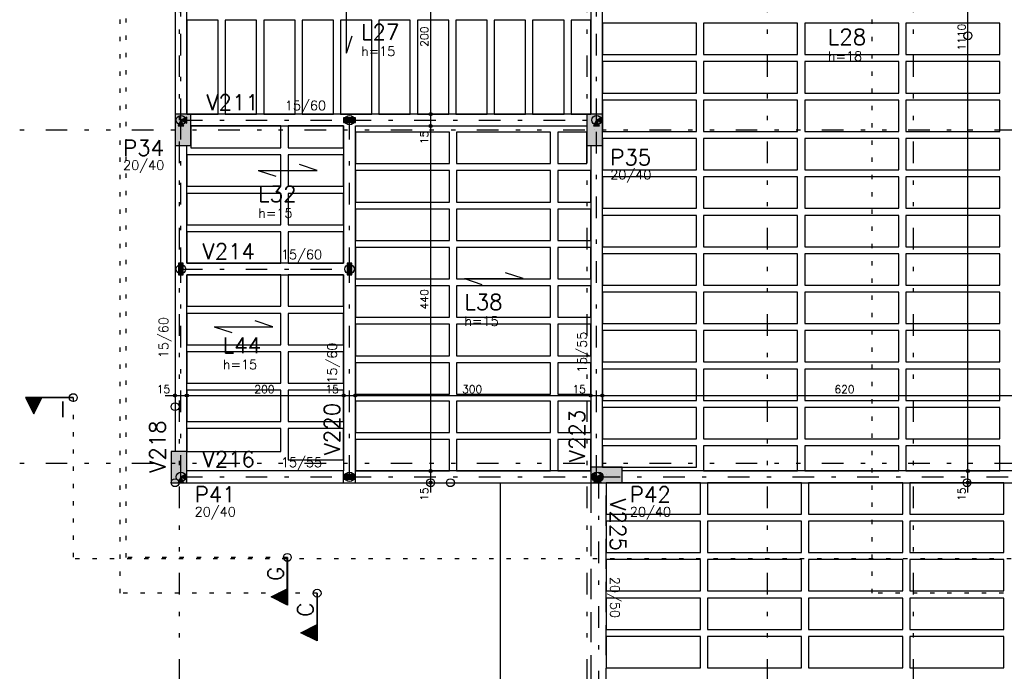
# Model space of a CAD drawing. Extents: x 0 to 119, y 0 to 84.
# Tile 3 of 19: x 12 to 34, y 19 to 34. Entities that reach past the tile are written whole.
import ezdxf

# ---------------------------------------------------------------- set-up
doc = ezdxf.new("R2010")
doc.units = 0
doc.header["$MEASUREMENT"] = 0
for name, pattern in [('ESTILO_TQS_0001', [1, 0.7, -0.3]), ('ESTILO_TQS_0002', [0.4, 0.1, -0.3]), ('ESTILO_TQS_0003', [1.5, 0.5, -0.4, 0.1, -0.5]), ('ESTILO_TQS_0004', [2, 0.5, -0.4, 0.1, -0.4, 0.1, -0.5])]:
    doc.linetypes.add(name, pattern=pattern)
for name, color, linetype in [('1', 1, 'CONTINUOUS'), ('3', 3, 'CONTINUOUS'), ('4', 4, 'CONTINUOUS'), ('6', 6, 'CONTINUOUS'), ('9', 9, 'CONTINUOUS')]:
    doc.layers.add(name, color=color, linetype=linetype)
doc.styles.get("Standard").update_dxf_attribs({"font": 'ROMANS.SHX'})

msp = doc.modelspace()

# ---------------------------------------------------------------- linework, layer by layer
at = {"layer": '1', "linetype": 'ESTILO_TQS_0004'}
for p, q in [((15.316, 75.149), (15.316, 6.967)), ((24.771, 75.149), (24.771, 6.967)), ((28.953, 75.149), (28.953, 6.967)), ((32.344, 75.149), (32.344, 6.967)), ((10.225, 31.422), (76.189, 31.422)), ((10.225, 23.695), (76.189, 23.695))]:
    msp.add_line(p, q, dxfattribs=at)
at = {"layer": '1', "linetype": 'Continuous'}
for p, q in [((33.61, 23.286), (33.61, 43.922)), ((21.15, 35.649), (21.15, 31.558)), ((19.198, 33.197), (19.198, 34.56)), ((19.198, 33.197), (19.334, 33.606)), ((21.15, 32.013), (21.15, 31.286)), ((21.15, 31.786), (21.15, 31.786)), ((21.15, 31.786), (21.15, 31.786)), ((21.15, 31.74), (21.15, 23.286)), ((21.15, 31.513), (21.15, 31.513)), ((21.15, 31.513), (21.15, 31.513)), ((15.407, 31.422), (15.407, 31.422)), ((24.953, 31.422), (24.953, 31.422)), ((18.516, 30.483), (18.107, 30.619)), ((17.152, 30.483), (18.516, 30.483)), ((17.152, 30.483), (17.561, 30.346)), ((23.297, 27.974), (22.888, 28.11)), ((21.933, 27.974), (23.297, 27.974)), ((21.933, 27.974), (22.342, 27.837)), ((17.492, 26.858), (17.083, 26.994)), ((16.129, 26.858), (17.492, 26.858)), ((16.129, 26.858), (16.538, 26.722)), ((14.998, 25.263), (15.725, 25.263)), ((15.225, 25.263), (15.225, 25.263)), ((15.271, 25.263), (19.362, 25.263)), ((15.498, 25.263), (15.498, 25.263)), ((15.498, 25.263), (15.498, 25.263)), ((18.907, 25.263), (19.634, 25.263)), ((19.134, 25.263), (19.134, 25.263)), ((19.134, 25.263), (19.134, 25.263)), ((19.18, 25.263), (25.089, 25.263)), ((19.407, 25.263), (19.407, 25.263)), ((19.407, 25.263), (19.407, 25.263)), ((24.634, 25.263), (25.362, 25.263)), ((24.862, 25.263), (24.862, 25.263)), ((24.862, 25.263), (24.862, 25.263)), ((24.907, 25.263), (36.635, 25.263)), ((25.134, 25.263), (25.134, 25.263)), ((25.134, 25.263), (25.134, 25.263)), ((15.316, 23.604), (15.316, 23.604)), ((21.15, 23.74), (21.15, 23.013)), ((33.61, 23.013), (33.61, 23.74)), ((21.15, 23.513), (21.15, 23.513)), ((21.15, 23.513), (21.15, 23.513)), ((25.225, 23.422), (25.225, 23.422)), ((33.437, 23.513), (33.383, 23.513)), ((33.437, 23.513), (33.383, 23.513)), ((33.665, 23.513), (33.665, 23.513)), ((33.665, 23.513), (33.665, 23.513)), ((21.15, 23.24), (21.15, 23.24)), ((22.771, 11.24), (22.771, 23.24)), ((33.437, 23.24), (33.383, 23.24)), ((33.665, 23.24), (33.665, 23.24))]:
    msp.add_line(p, q, dxfattribs=at)
at = {"layer": '1', "linetype": 'ESTILO_TQS_0003'}
for p, q in [((15.362, 31.649), (15.362, 35.558)), ((24.998, 31.649), (24.998, 35.558)), ((15.362, 28.195), (15.362, 31.649)), ((15.362, 31.649), (19.271, 31.649)), ((19.271, 31.649), (24.998, 31.649)), ((19.271, 28.195), (19.271, 31.649)), ((24.998, 23.376), (24.998, 31.649)), ((15.362, 23.376), (15.362, 28.195)), ((15.362, 28.195), (19.271, 28.195)), ((19.271, 23.376), (19.271, 28.195)), ((15.362, 23.376), (19.271, 23.376)), ((19.271, 23.376), (24.998, 23.376)), ((25.044, 23.376), (36.498, 23.376)), ((25.044, 23.376), (25.044, 11.058))]:
    msp.add_line(p, q, dxfattribs=at)
at = {"layer": '1', "linetype": 'Continuous'}
for points in [[(15.225, 35.422), (15.225, 31.786)], [(15.498, 31.786), (15.498, 35.422)], [(24.862, 35.422), (24.862, 31.786)], [(25.134, 31.786), (25.134, 35.422)], [(15.498, 31.786), (16.225, 31.786), (16.225, 33.967), (15.498, 33.967), (15.498, 31.786)], [(16.389, 31.786), (17.116, 31.786), (17.116, 33.967), (16.389, 33.967), (16.389, 31.786)], [(17.28, 31.786), (18.007, 31.786), (18.007, 33.967), (17.28, 33.967), (17.28, 31.786)], [(18.171, 31.786), (18.898, 31.786), (18.898, 33.967), (18.171, 33.967), (18.171, 31.786)], [(19.062, 31.786), (19.789, 31.786), (19.789, 33.967), (19.062, 33.967), (19.062, 31.786)], [(19.953, 31.786), (20.68, 31.786), (20.68, 33.967), (19.953, 33.967), (19.953, 31.786)], [(20.844, 31.786), (21.571, 31.786), (21.571, 33.967), (20.844, 33.967), (20.844, 31.786)], [(21.735, 31.786), (22.462, 31.786), (22.462, 33.967), (21.735, 33.967), (21.735, 31.786)], [(22.625, 31.786), (23.353, 31.786), (23.353, 33.967), (22.625, 33.967), (22.625, 31.786)], [(23.516, 31.786), (24.244, 31.786), (24.244, 33.967), (23.516, 33.967), (23.516, 31.786)], [(24.407, 31.786), (24.862, 31.786), (24.862, 33.967), (24.407, 33.967), (24.407, 31.786)], [(25.134, 33.895), (25.134, 33.167), (27.316, 33.167), (27.316, 33.895), (25.134, 33.895)], [(27.48, 33.895), (27.48, 33.167), (29.662, 33.167), (29.662, 33.895), (27.48, 33.895)], [(29.825, 33.895), (29.825, 33.167), (32.007, 33.167), (32.007, 33.895), (29.825, 33.895)], [(32.171, 33.895), (32.171, 33.167), (34.353, 33.167), (34.353, 33.895), (32.171, 33.895)], [(25.134, 33.004), (25.134, 32.276), (27.316, 32.276), (27.316, 33.004), (25.134, 33.004)], [(27.48, 33.004), (27.48, 32.276), (29.662, 32.276), (29.662, 33.004), (27.48, 33.004)], [(29.825, 33.004), (29.825, 32.276), (32.007, 32.276), (32.007, 33.004), (29.825, 33.004)], [(32.171, 33.004), (32.171, 32.276), (34.353, 32.276), (34.353, 33.004), (32.171, 33.004)], [(25.134, 32.113), (25.134, 31.386), (27.316, 31.386), (27.316, 32.113), (25.134, 32.113)], [(27.48, 32.113), (27.48, 31.386), (29.662, 31.386), (29.662, 32.113), (27.48, 32.113)], [(29.825, 32.113), (29.825, 31.386), (32.007, 31.386), (32.007, 32.113), (29.825, 32.113)], [(32.171, 32.113), (32.171, 31.386), (34.353, 31.386), (34.353, 32.113), (32.171, 32.113)], [(19.271, 31.786), (15.589, 31.786)], [(24.771, 31.786), (19.271, 31.786)], [(15.294, 31.513), (15.43, 31.513), (15.362, 31.649), (15.294, 31.513)], [(15.498, 31.581), (15.498, 31.717), (15.362, 31.649), (15.498, 31.581)], [(15.589, 31.513), (19.134, 31.513)], [(15.589, 31.513), (15.589, 31.004), (17.68, 31.004), (17.68, 31.513), (15.589, 31.513)], [(17.844, 31.513), (17.844, 31.004), (19.134, 31.004), (19.134, 31.513), (17.844, 31.513)], [(19.134, 31.704), (19.134, 31.595), (19.407, 31.595), (19.407, 31.704), (19.134, 31.704)], [(19.134, 31.513), (19.134, 28.331)], [(19.407, 31.513), (24.771, 31.513)], [(19.407, 28.195), (19.407, 31.513)], [(24.93, 31.513), (25.066, 31.513), (24.998, 31.649), (24.93, 31.513)], [(25.134, 31.581), (25.134, 31.717), (24.998, 31.649), (25.134, 31.581)], [(19.407, 31.367), (19.407, 30.64), (21.589, 30.64), (21.589, 31.367), (19.407, 31.367)], [(21.753, 31.367), (21.753, 30.64), (23.934, 30.64), (23.934, 31.367), (21.753, 31.367)], [(24.098, 31.367), (24.098, 30.64), (24.771, 30.64), (24.771, 31.367), (24.098, 31.367)], [(15.225, 31.058), (15.225, 28.195)], [(15.498, 28.331), (15.498, 31.058)], [(24.862, 31.058), (24.862, 23.604)], [(25.134, 31.222), (25.134, 30.495), (27.316, 30.495), (27.316, 31.222), (25.134, 31.222)], [(25.134, 23.604), (25.134, 31.058)], [(27.48, 31.222), (27.48, 30.495), (29.662, 30.495), (29.662, 31.222), (27.48, 31.222)], [(29.825, 31.222), (29.825, 30.495), (32.007, 30.495), (32.007, 31.222), (29.825, 31.222)], [(32.171, 31.222), (32.171, 30.495), (34.353, 30.495), (34.353, 31.222), (32.171, 31.222)], [(15.498, 30.84), (15.498, 30.113), (17.68, 30.113), (17.68, 30.84), (15.498, 30.84)], [(17.844, 30.84), (17.844, 30.113), (19.134, 30.113), (19.134, 30.84), (17.844, 30.84)], [(19.407, 30.476), (19.407, 29.749), (21.589, 29.749), (21.589, 30.476), (19.407, 30.476)], [(21.753, 30.476), (21.753, 29.749), (23.934, 29.749), (23.934, 30.476), (21.753, 30.476)], [(24.098, 30.476), (24.098, 29.749), (24.862, 29.749), (24.862, 30.476), (24.098, 30.476)], [(25.134, 30.331), (25.134, 29.604), (27.316, 29.604), (27.316, 30.331), (25.134, 30.331)], [(27.48, 30.331), (27.48, 29.604), (29.662, 29.604), (29.662, 30.331), (27.48, 30.331)], [(29.825, 30.331), (29.825, 29.604), (32.007, 29.604), (32.007, 30.331), (29.825, 30.331)], [(32.171, 30.331), (32.171, 29.604), (34.353, 29.604), (34.353, 30.331), (32.171, 30.331)], [(15.498, 29.949), (15.498, 29.222), (17.68, 29.222), (17.68, 29.949), (15.498, 29.949)], [(17.844, 29.949), (17.844, 29.222), (19.134, 29.222), (19.134, 29.949), (17.844, 29.949)], [(19.407, 29.586), (19.407, 28.858), (21.589, 28.858), (21.589, 29.586), (19.407, 29.586)], [(21.753, 29.586), (21.753, 28.858), (23.934, 28.858), (23.934, 29.586), (21.753, 29.586)], [(24.098, 29.586), (24.098, 28.858), (24.862, 28.858), (24.862, 29.586), (24.098, 29.586)], [(25.134, 29.44), (25.134, 28.713), (27.316, 28.713), (27.316, 29.44), (25.134, 29.44)], [(27.48, 29.44), (27.48, 28.713), (29.662, 28.713), (29.662, 29.44), (27.48, 29.44)], [(29.825, 29.44), (29.825, 28.713), (32.007, 28.713), (32.007, 29.44), (29.825, 29.44)], [(32.171, 29.44), (32.171, 28.713), (34.353, 28.713), (34.353, 29.44), (32.171, 29.44)], [(15.498, 29.058), (15.498, 28.331), (17.68, 28.331), (17.68, 29.058), (15.498, 29.058)], [(17.844, 29.058), (17.844, 28.331), (19.134, 28.331), (19.134, 29.058), (17.844, 29.058)], [(19.407, 28.695), (19.407, 27.967), (21.589, 27.967), (21.589, 28.695), (19.407, 28.695)], [(21.753, 28.695), (21.753, 27.967), (23.934, 27.967), (23.934, 28.695), (21.753, 28.695)], [(24.098, 28.695), (24.098, 27.967), (24.862, 27.967), (24.862, 28.695), (24.098, 28.695)], [(25.134, 28.549), (25.134, 27.822), (27.316, 27.822), (27.316, 28.549), (25.134, 28.549)], [(27.48, 28.549), (27.48, 27.822), (29.662, 27.822), (29.662, 28.549), (27.48, 28.549)], [(29.825, 28.549), (29.825, 27.822), (32.007, 27.822), (32.007, 28.549), (29.825, 28.549)], [(32.171, 28.549), (32.171, 27.822), (34.353, 27.822), (34.353, 28.549), (32.171, 28.549)], [(15.307, 28.058), (15.416, 28.058), (15.416, 28.331), (15.307, 28.331), (15.307, 28.058)], [(19.134, 28.331), (15.498, 28.331)], [(19.216, 28.058), (19.325, 28.058), (19.325, 28.331), (19.216, 28.331), (19.216, 28.058)], [(15.225, 28.195), (15.225, 23.967)], [(19.407, 23.513), (19.407, 28.195)], [(15.498, 23.967), (15.498, 28.058)], [(15.498, 28.058), (19.134, 28.058)], [(15.498, 28.058), (15.498, 27.331), (17.68, 27.331), (17.68, 28.058), (15.498, 28.058)], [(17.844, 28.058), (17.844, 27.331), (19.134, 27.331), (19.134, 28.058), (17.844, 28.058)], [(19.134, 28.058), (19.134, 23.513)], [(19.407, 27.804), (19.407, 27.076), (21.589, 27.076), (21.589, 27.804), (19.407, 27.804)], [(21.753, 27.804), (21.753, 27.076), (23.934, 27.076), (23.934, 27.804), (21.753, 27.804)], [(24.098, 27.804), (24.098, 27.076), (24.862, 27.076), (24.862, 27.804), (24.098, 27.804)], [(25.134, 27.658), (25.134, 26.931), (27.316, 26.931), (27.316, 27.658), (25.134, 27.658)], [(27.48, 27.658), (27.48, 26.931), (29.662, 26.931), (29.662, 27.658), (27.48, 27.658)], [(29.825, 27.658), (29.825, 26.931), (32.007, 26.931), (32.007, 27.658), (29.825, 27.658)], [(32.171, 27.658), (32.171, 26.931), (34.353, 26.931), (34.353, 27.658), (32.171, 27.658)], [(15.498, 27.167), (15.498, 26.44), (17.68, 26.44), (17.68, 27.167), (15.498, 27.167)], [(17.844, 27.167), (17.844, 26.44), (19.134, 26.44), (19.134, 27.167), (17.844, 27.167)], [(19.407, 26.913), (19.407, 26.186), (21.589, 26.186), (21.589, 26.913), (19.407, 26.913)], [(21.753, 26.913), (21.753, 26.186), (23.934, 26.186), (23.934, 26.913), (21.753, 26.913)], [(24.098, 26.913), (24.098, 26.186), (24.862, 26.186), (24.862, 26.913), (24.098, 26.913)], [(25.134, 26.767), (25.134, 26.04), (27.316, 26.04), (27.316, 26.767), (25.134, 26.767)], [(27.48, 26.767), (27.48, 26.04), (29.662, 26.04), (29.662, 26.767), (27.48, 26.767)], [(29.825, 26.767), (29.825, 26.04), (32.007, 26.04), (32.007, 26.767), (29.825, 26.767)], [(32.171, 26.767), (32.171, 26.04), (34.353, 26.04), (34.353, 26.767), (32.171, 26.767)], [(15.498, 26.276), (15.498, 25.549), (17.68, 25.549), (17.68, 26.276), (15.498, 26.276)], [(17.844, 26.276), (17.844, 25.549), (19.134, 25.549), (19.134, 26.276), (17.844, 26.276)], [(19.407, 26.022), (19.407, 25.295), (21.589, 25.295), (21.589, 26.022), (19.407, 26.022)], [(21.753, 26.022), (21.753, 25.295), (23.934, 25.295), (23.934, 26.022), (21.753, 26.022)], [(24.098, 26.022), (24.098, 25.295), (24.862, 25.295), (24.862, 26.022), (24.098, 26.022)], [(25.134, 25.876), (25.134, 25.149), (27.316, 25.149), (27.316, 25.876), (25.134, 25.876)], [(27.48, 25.876), (27.48, 25.149), (29.662, 25.149), (29.662, 25.876), (27.48, 25.876)], [(29.825, 25.876), (29.825, 25.149), (32.007, 25.149), (32.007, 25.876), (29.825, 25.876)], [(32.171, 25.876), (32.171, 25.149), (34.353, 25.149), (34.353, 25.876), (32.171, 25.876)], [(15.498, 25.386), (15.498, 24.658), (17.68, 24.658), (17.68, 25.386), (15.498, 25.386)], [(17.844, 25.386), (17.844, 24.658), (19.134, 24.658), (19.134, 25.386), (17.844, 25.386)], [(19.407, 25.131), (19.407, 24.404), (21.589, 24.404), (21.589, 25.131), (19.407, 25.131)], [(21.753, 25.131), (21.753, 24.404), (23.934, 24.404), (23.934, 25.131), (21.753, 25.131)], [(24.098, 25.131), (24.098, 24.404), (24.862, 24.404), (24.862, 25.131), (24.098, 25.131)], [(25.134, 24.986), (25.134, 24.258), (27.316, 24.258), (27.316, 24.986), (25.134, 24.986)], [(27.48, 24.986), (27.48, 24.258), (29.662, 24.258), (29.662, 24.986), (27.48, 24.986)], [(29.825, 24.986), (29.825, 24.258), (32.007, 24.258), (32.007, 24.986), (29.825, 24.986)], [(32.171, 24.986), (32.171, 24.258), (34.353, 24.258), (34.353, 24.986), (32.171, 24.986)], [(15.498, 24.495), (15.498, 23.967), (17.68, 23.967), (17.68, 24.495), (15.498, 24.495)], [(17.844, 24.495), (17.844, 23.767), (19.134, 23.767), (19.134, 24.495), (17.844, 24.495)], [(19.407, 24.24), (19.407, 23.513), (21.589, 23.513), (21.589, 24.24), (19.407, 24.24)], [(21.753, 24.24), (21.753, 23.513), (23.934, 23.513), (23.934, 24.24), (21.753, 24.24)], [(24.098, 24.24), (24.098, 23.513), (24.862, 23.513), (24.862, 24.24), (24.098, 24.24)], [(25.134, 24.095), (25.134, 23.604), (27.316, 23.604), (27.316, 24.095), (25.134, 24.095)], [(27.48, 24.095), (27.48, 23.513), (29.662, 23.513), (29.662, 24.095), (27.48, 24.095)], [(29.825, 24.095), (29.825, 23.513), (32.007, 23.513), (32.007, 24.095), (29.825, 24.095)], [(32.171, 24.095), (32.171, 23.513), (34.353, 23.513), (34.353, 24.095), (32.171, 24.095)], [(15.294, 23.24), (15.43, 23.24), (15.362, 23.376), (15.294, 23.24)], [(15.498, 23.308), (15.498, 23.445), (15.362, 23.376), (15.498, 23.308)], [(19.134, 23.513), (15.498, 23.513)], [(19.134, 23.24), (19.134, 23.513)], [(19.134, 23.431), (19.134, 23.322), (19.407, 23.322), (19.407, 23.431), (19.134, 23.431)], [(24.862, 23.513), (19.407, 23.513)], [(19.407, 23.24), (19.407, 23.513)], [(24.907, 23.445), (24.907, 23.308), (25.044, 23.376), (24.907, 23.445)], [(24.93, 23.24), (25.066, 23.24), (24.998, 23.376), (24.93, 23.24)], [(24.975, 23.24), (25.112, 23.24), (25.044, 23.376), (24.975, 23.24)], [(25.134, 23.308), (25.134, 23.445), (24.998, 23.376), (25.134, 23.308)], [(35.953, 23.513), (25.589, 23.513)], [(15.498, 23.24), (19.271, 23.24)], [(19.271, 23.24), (24.862, 23.24)], [(25.225, 23.24), (25.225, 22.513), (27.407, 22.513), (27.407, 23.24), (25.225, 23.24)], [(25.589, 23.24), (35.953, 23.24)], [(27.571, 23.24), (27.571, 22.513), (29.753, 22.513), (29.753, 23.24), (27.571, 23.24)], [(29.916, 23.24), (29.916, 22.513), (32.098, 22.513), (32.098, 23.24), (29.916, 23.24)], [(32.262, 23.24), (32.262, 22.513), (34.444, 22.513), (34.444, 23.24), (32.262, 23.24)], [(25.225, 22.349), (25.225, 21.622), (27.407, 21.622), (27.407, 22.349), (25.225, 22.349)], [(27.571, 22.349), (27.571, 21.622), (29.753, 21.622), (29.753, 22.349), (27.571, 22.349)], [(29.916, 22.349), (29.916, 21.622), (32.098, 21.622), (32.098, 22.349), (29.916, 22.349)], [(32.262, 22.349), (32.262, 21.622), (34.444, 21.622), (34.444, 22.349), (32.262, 22.349)], [(25.225, 21.458), (25.225, 20.731), (27.407, 20.731), (27.407, 21.458), (25.225, 21.458)], [(27.571, 21.458), (27.571, 20.731), (29.753, 20.731), (29.753, 21.458), (27.571, 21.458)], [(29.916, 21.458), (29.916, 20.731), (32.098, 20.731), (32.098, 21.458), (29.916, 21.458)], [(32.262, 21.458), (32.262, 20.731), (34.444, 20.731), (34.444, 21.458), (32.262, 21.458)], [(25.225, 20.567), (25.225, 19.84), (27.407, 19.84), (27.407, 20.567), (25.225, 20.567)], [(27.571, 20.567), (27.571, 19.84), (29.753, 19.84), (29.753, 20.567), (27.571, 20.567)], [(29.916, 20.567), (29.916, 19.84), (32.098, 19.84), (32.098, 20.567), (29.916, 20.567)], [(32.262, 20.567), (32.262, 19.84), (34.444, 19.84), (34.444, 20.567), (32.262, 20.567)], [(25.225, 19.676), (25.225, 18.949), (27.407, 18.949), (27.407, 19.676), (25.225, 19.676)], [(27.571, 19.676), (27.571, 18.949), (29.753, 18.949), (29.753, 19.676), (27.571, 19.676)], [(29.916, 19.676), (29.916, 18.949), (32.098, 18.949), (32.098, 19.676), (29.916, 19.676)], [(32.262, 19.676), (32.262, 18.949), (34.444, 18.949), (34.444, 19.676), (32.262, 19.676)]]:
    msp.add_lwpolyline(points, dxfattribs=at)
for centre, radius in [((33.61, 33.604), 0.0909), ((15.362, 31.649), 0.109), ((15.362, 31.649), 0.109), ((19.271, 31.649), 0.109), ((19.271, 31.649), 0.109), ((21.15, 31.786), 0.0364), ((21.15, 31.786), 0.0364), ((21.15, 31.786), 0.0182), ((21.15, 31.786), 0.0182), ((24.998, 31.649), 0.109), ((24.998, 31.649), 0.109), ((21.15, 31.513), 0.0364), ((21.15, 31.513), 0.0364), ((21.15, 31.513), 0.0182), ((21.15, 31.513), 0.0182), ((15.362, 28.195), 0.109), ((15.362, 28.195), 0.109), ((19.271, 28.195), 0.109), ((19.271, 28.195), 0.109), ((12.864, 25.214), 0.0909), ((15.225, 25.263), 0.0364), ((15.225, 25.263), 0.0182), ((15.498, 25.263), 0.0364), ((15.498, 25.263), 0.0364), ((15.498, 25.263), 0.0182), ((15.498, 25.263), 0.0182), ((19.134, 25.263), 0.0364), ((19.134, 25.263), 0.0364), ((19.134, 25.263), 0.0182), ((19.134, 25.263), 0.0182), ((19.407, 25.263), 0.0364), ((19.407, 25.263), 0.0364), ((19.407, 25.263), 0.0182), ((19.407, 25.263), 0.0182), ((24.862, 25.263), 0.0364), ((24.862, 25.263), 0.0364), ((24.862, 25.263), 0.0182), ((24.862, 25.263), 0.0182), ((25.134, 25.263), 0.0364), ((25.134, 25.263), 0.0364), ((25.134, 25.263), 0.0182), ((25.134, 25.263), 0.0182), ((15.225, 25.003), 0.0909), ((21.15, 23.513), 0.0364), ((21.15, 23.513), 0.0364), ((21.15, 23.513), 0.0182), ((21.15, 23.513), 0.0182), ((33.61, 23.513), 0.0364), ((33.61, 23.513), 0.0364), ((33.61, 23.513), 0.0182), ((33.61, 23.513), 0.0182), ((15.225, 23.24), 0.0909), ((15.225, 23.24), 0.0909), ((15.225, 23.24), 0.0909), ((15.225, 23.24), 0.0909), ((15.225, 23.24), 0.0909), ((15.362, 23.376), 0.109), ((15.362, 23.376), 0.109), ((19.271, 23.376), 0.109), ((19.271, 23.376), 0.109), ((21.15, 23.24), 0.0909), ((21.61, 23.24), 0.0909), ((24.998, 23.376), 0.109), ((24.998, 23.376), 0.109), ((25.044, 23.376), 0.109), ((25.044, 23.376), 0.109), ((33.588, 23.24), 0.0909), ((21.15, 23.24), 0.0364), ((21.15, 23.24), 0.0182), ((33.61, 23.24), 0.0364), ((33.61, 23.24), 0.0182), ((17.828, 21.508), 0.0909), ((18.52, 20.678), 0.0909)]:
    msp.add_circle(centre, radius, dxfattribs=at)
at = {"layer": '3', "linetype": 'ESTILO_TQS_0002'}
for p, q in [((13.954, 20.678), (13.954, 72.432)), ((14.092, 21.508), (14.092, 72.155)), ((31.389, 20.678), (31.389, 71.878)), ((12.864, 25.214), (12.864, 21.478)), ((75.411, 21.478), (12.864, 21.478)), ((17.828, 21.508), (14.092, 21.508)), ((18.52, 20.678), (13.954, 20.678)), ((38.032, 20.678), (31.389, 20.678))]:
    msp.add_line(p, q, dxfattribs=at)
at = {"layer": '3', "linetype": 'Continuous'}
for p, q in [((12.864, 25.214), (11.758, 25.214)), ((11.758, 25.214), (11.947, 24.837)), ((11.761, 25.213), (12.864, 25.213)), ((11.761, 25.213), (11.947, 24.841)), ((11.775, 25.185), (12.119, 25.185)), ((11.789, 25.156), (12.105, 25.156)), ((11.804, 25.127), (12.09, 25.127)), ((11.947, 24.841), (12.133, 25.213)), ((11.947, 24.837), (12.135, 25.213)), ((11.818, 25.098), (12.076, 25.098)), ((11.833, 25.069), (12.061, 25.069)), ((11.847, 25.04), (12.047, 25.04)), ((11.862, 25.011), (12.032, 25.011)), ((11.876, 24.982), (12.018, 24.982)), ((11.891, 24.953), (12.003, 24.953)), ((11.905, 24.924), (11.989, 24.924)), ((11.92, 24.895), (11.974, 24.895)), ((11.934, 24.866), (11.96, 24.866)), ((17.827, 20.405), (17.827, 21.508)), ((17.828, 21.508), (17.828, 20.403)), ((17.451, 20.591), (17.827, 20.779)), ((17.828, 20.403), (17.451, 20.591)), ((17.455, 20.591), (17.827, 20.777)), ((17.827, 20.405), (17.455, 20.591)), ((17.48, 20.579), (17.48, 20.604)), ((17.509, 20.564), (17.509, 20.619)), ((17.538, 20.55), (17.538, 20.633)), ((17.567, 20.535), (17.567, 20.648)), ((17.596, 20.521), (17.596, 20.662)), ((17.625, 20.506), (17.625, 20.677)), ((17.654, 20.492), (17.654, 20.691)), ((17.683, 20.477), (17.683, 20.706)), ((17.712, 20.463), (17.712, 20.72)), ((17.741, 20.448), (17.741, 20.735)), ((17.77, 20.434), (17.77, 20.749)), ((17.799, 20.419), (17.799, 20.764)), ((18.519, 19.575), (18.519, 20.678)), ((18.52, 20.678), (18.52, 19.573)), ((18.143, 19.761), (18.519, 19.949)), ((18.147, 19.761), (18.519, 19.947)), ((18.375, 19.647), (18.375, 19.875)), ((18.404, 19.632), (18.404, 19.89)), ((18.433, 19.618), (18.433, 19.904)), ((18.462, 19.603), (18.462, 19.919)), ((18.491, 19.589), (18.491, 19.933)), ((18.52, 19.573), (18.143, 19.761)), ((18.519, 19.575), (18.147, 19.761)), ((18.172, 19.748), (18.172, 19.774)), ((18.201, 19.734), (18.201, 19.788)), ((18.23, 19.719), (18.23, 19.803)), ((18.259, 19.705), (18.259, 19.817)), ((18.288, 19.69), (18.288, 19.832)), ((18.317, 19.676), (18.317, 19.846)), ((18.346, 19.661), (18.346, 19.861))]:
    msp.add_line(p, q, dxfattribs=at)
for points in [[(11.761, 25.213), (11.947, 24.841), (12.133, 25.213), (11.761, 25.213)], [(17.827, 20.405), (17.455, 20.591), (17.827, 20.777), (17.827, 20.405)], [(18.519, 19.575), (18.147, 19.761), (18.519, 19.947), (18.519, 19.575)]]:
    msp.add_lwpolyline(points, dxfattribs=at)
at = {"layer": '3', "linetype": 'ESTILO_TQS_0001'}
for points in [[(24.862, 23.24), (24.862, 11.24)], [(25.225, 11.24), (25.225, 23.24)]]:
    msp.add_lwpolyline(points, dxfattribs=at)
at = {"layer": '6', "linetype": 'Continuous'}
for points in [[(15.225, 31.058), (15.589, 31.058), (15.589, 31.786), (15.225, 31.786), (15.225, 31.058)], [(24.771, 31.058), (25.134, 31.058), (25.134, 31.786), (24.771, 31.786), (24.771, 31.058)], [(15.134, 23.24), (15.498, 23.24), (15.498, 23.967), (15.134, 23.967), (15.134, 23.24)], [(24.862, 23.604), (24.862, 23.24), (25.589, 23.24), (25.589, 23.604), (24.862, 23.604)]]:
    msp.add_lwpolyline(points, dxfattribs=at)
at = {"layer": '9', "linetype": 'Continuous'}
for points in [[(15.225, 31.058), (15.589, 31.058), (15.589, 31.786)], [(15.225, 31.058), (15.589, 31.786), (15.225, 31.786)], [(15.225, 31.058), (15.225, 31.786), (15.225, 31.058)], [(24.771, 31.058), (25.134, 31.058), (25.134, 31.786)], [(24.771, 31.058), (25.134, 31.786), (24.771, 31.786)], [(24.771, 31.058), (24.771, 31.786), (24.771, 31.058)], [(15.294, 31.513), (15.43, 31.513), (15.362, 31.649)], [(15.294, 31.513), (15.362, 31.649), (15.294, 31.513)], [(15.498, 31.581), (15.498, 31.717), (15.362, 31.649)], [(15.498, 31.581), (15.362, 31.649), (15.498, 31.581)], [(19.134, 31.704), (19.134, 31.595), (19.407, 31.595)], [(19.134, 31.704), (19.407, 31.595), (19.407, 31.704)], [(19.134, 31.704), (19.407, 31.704), (19.134, 31.704)], [(24.93, 31.513), (25.066, 31.513), (24.998, 31.649)], [(24.93, 31.513), (24.998, 31.649), (24.93, 31.513)], [(25.134, 31.581), (25.134, 31.717), (24.998, 31.649)], [(25.134, 31.581), (24.998, 31.649), (25.134, 31.581)], [(15.307, 28.058), (15.416, 28.058), (15.416, 28.331)], [(15.307, 28.058), (15.416, 28.331), (15.307, 28.331)], [(15.307, 28.058), (15.307, 28.331), (15.307, 28.058)], [(19.216, 28.058), (19.325, 28.058), (19.325, 28.331)], [(19.216, 28.058), (19.325, 28.331), (19.216, 28.331)], [(19.216, 28.058), (19.216, 28.331), (19.216, 28.058)], [(15.134, 23.24), (15.498, 23.24), (15.498, 23.967)], [(15.134, 23.24), (15.498, 23.967), (15.134, 23.967)], [(15.134, 23.24), (15.134, 23.967), (15.134, 23.24)], [(24.862, 23.604), (24.862, 23.24), (25.589, 23.24)], [(24.862, 23.604), (25.589, 23.24), (25.589, 23.604)], [(24.862, 23.604), (25.589, 23.604), (24.862, 23.604)], [(15.294, 23.24), (15.43, 23.24), (15.362, 23.376)], [(15.294, 23.24), (15.362, 23.376), (15.294, 23.24)], [(15.498, 23.308), (15.498, 23.445), (15.362, 23.376)], [(15.498, 23.308), (15.362, 23.376), (15.498, 23.308)], [(19.134, 23.431), (19.134, 23.322), (19.407, 23.322)], [(19.134, 23.431), (19.407, 23.322), (19.407, 23.431)], [(19.134, 23.431), (19.407, 23.431), (19.134, 23.431)], [(24.907, 23.445), (24.907, 23.308), (25.044, 23.376)], [(24.907, 23.445), (25.044, 23.376), (24.907, 23.445)], [(24.93, 23.24), (25.066, 23.24), (24.998, 23.376)], [(24.93, 23.24), (24.998, 23.376), (24.93, 23.24)], [(24.975, 23.24), (25.112, 23.24), (25.044, 23.376)], [(24.975, 23.24), (25.044, 23.376), (24.975, 23.24)], [(25.134, 23.308), (25.134, 23.445), (24.998, 23.376)], [(25.134, 23.308), (24.998, 23.376), (25.134, 23.308)]]:
    msp.add_solid(points, dxfattribs=at)

# ---------------------------------------------------------------- texts
at = {"layer": '1', "linetype": 'Continuous'}
for s, p in [('1110', (33.555, 33.258)), ('200', (21.095, 33.349)), ('15', (21.095, 31.089)), ('440', (21.095, 27.258)), ('15', (21.095, 22.816)), ('15', (33.555, 22.816))]:
    msp.add_text(s, height=0.1818, rotation=90, dxfattribs=at).set_placement(p)
for s, p in [('15', (14.801, 25.317)), ('200', (17.062, 25.317)), ('15', (18.71, 25.317)), ('300', (21.88, 25.317)), ('15', (24.438, 25.317)), ('620', (30.516, 25.317))]:
    msp.add_text(s, height=0.1818, dxfattribs=at).set_placement(p)
at = {"layer": '3', "linetype": 'Continuous'}
for s, p in [('h=15', (19.538, 33.136)), ('h=18', (30.362, 33.024)), ('15/60', (17.771, 31.876)), ('20/40', (14.019, 30.495)), ('20/40', (25.316, 30.276)), ('h=15', (17.152, 29.384)), ('15/60', (17.68, 28.422)), ('h=15', (21.933, 26.876)), ('h=15', (16.332, 25.873)), ('15/55', (17.68, 23.604)), ('20/40', (15.68, 22.458)), ('20/40', (25.771, 22.458))]:
    msp.add_text(s, height=0.2182, dxfattribs=at).set_placement(p)
for s, height, rotation, p in [('15/60', 0.2182, 90, (15.067, 26.127)), ('15/55', 0.2182, 90, (24.771, 25.786)), ('15/60', 0.2182, 90, (18.976, 25.536)), ('I', 0.364, 180, (12.682, 25.123)), ('G', 0.364, 90, (17.737, 20.963)), ('20/50', 0.2182, 270, (25.316, 21.058)), ('C', 0.364, 90, (18.429, 20.132))]:
    msp.add_text(s, height=height, rotation=rotation, dxfattribs=at).set_placement(p)
at = {"layer": '4', "linetype": 'Continuous'}
for s, p in [('L27', (19.538, 33.506)), ('L28', (30.362, 33.395)), ('V211', (15.953, 31.876)), ('L32', (17.152, 29.755)), ('V214', (15.862, 28.422)), ('L38', (21.933, 27.246)), ('L44', (16.332, 26.244)), ('V216', (15.862, 23.604))]:
    msp.add_text(s, height=0.3636, dxfattribs=at).set_placement(p)
for s, rotation, p in [('V220', 90, (19.044, 23.876)), ('V223', 90, (24.726, 23.718)), ('V218', 90, (14.999, 23.471)), ('V225', 270, (25.316, 22.876))]:
    msp.add_text(s, height=0.3636, rotation=rotation, dxfattribs=at).set_placement(p)
at = {"layer": '6', "linetype": 'Continuous'}
for s, p in [('P34', (14.019, 30.823)), ('P35', (25.316, 30.604)), ('P41', (15.68, 22.786)), ('P42', (25.771, 22.786))]:
    msp.add_text(s, height=0.3636, dxfattribs=at).set_placement(p)

doc.saveas('drawing.dxf')
